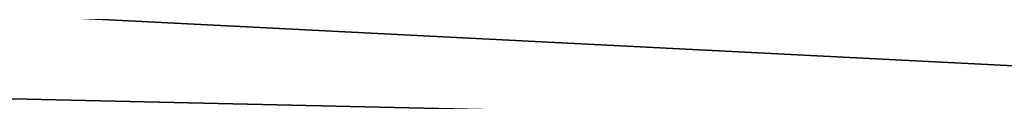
# Model space of a CAD drawing. Extents: x -775 to 775, y -775 to 775.
# Tile 164 of 256: x -2.2483 to -1.4989, y -745.9479 to -745.8907. Entities that reach past the tile are written whole.
import ezdxf

# ---------------------------------------------------------------- set-up
doc = ezdxf.new("R2010")
doc.units = 0
doc.layers.get('0').update_dxf_attribs({"color": 13, "linetype": 'CONTINUOUS'})

# ---------------------------------------------------------------- blocks, each defined once
blk = doc.blocks.new('OBJ_000001')
for p, q in [((-76.1798, -742.10524), (0, -745.99705)), ((-76.1798, -742.10524, 38.99984), (0, -745.99705, 38.99984)), ((0, -745.99705, 2.99999), (-76.1798, -742.10524, 2.99999))]:
    blk.add_line(p, q)
blk = doc.blocks.new('OBJ_000002')
for p, q in [((-34.1758, -745.21977, 6.99997), (0, -745.99705, 6.99997)), ((0, -745.99705, 30.16272), (-34.1758, -745.21977, 30.16272))]:
    blk.add_line(p, q)
blk = doc.blocks.new('SKPE74C')
for name in ['OBJ_000002', 'OBJ_000001']:
    blk.add_blockref(name, (0, 0))

msp = doc.modelspace()

# ---------------------------------------------------------------- block references
msp.add_blockref('SKPE74C', (0, 0))

doc.saveas('drawing.dxf')
